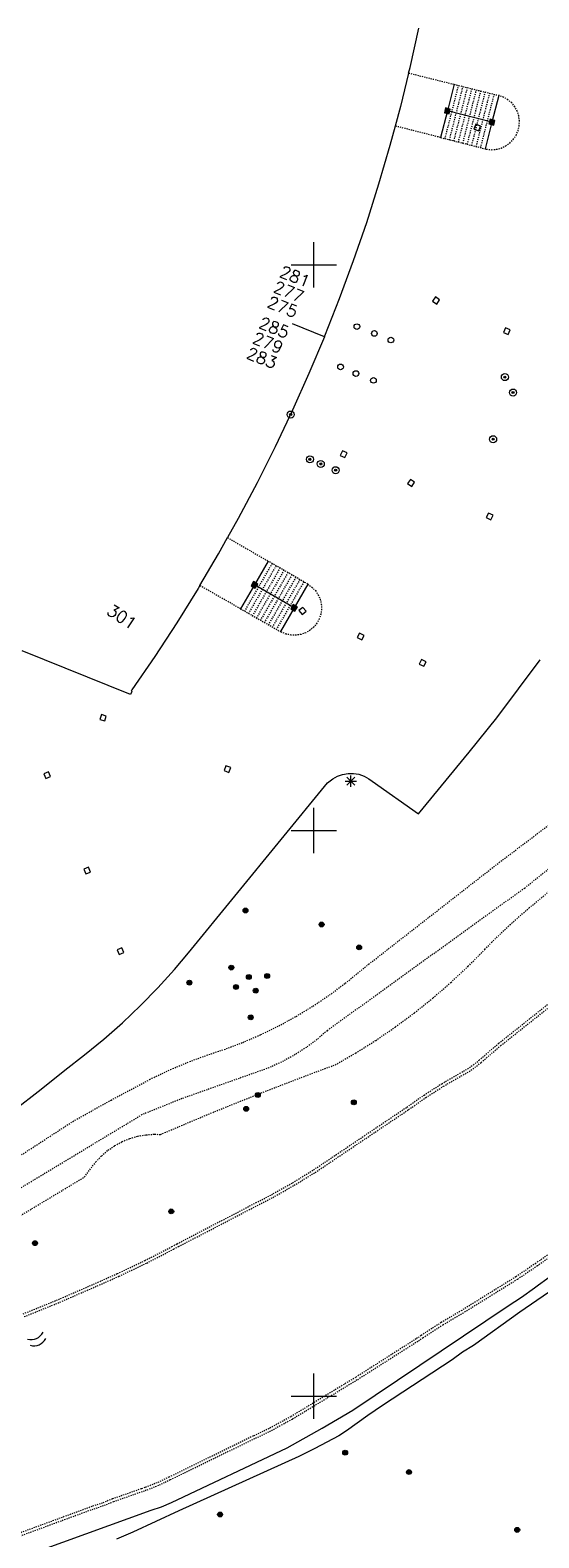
# Model space of a CAD drawing. Header units: millimetres. Extents: x 135944 to 142000, y 454200 to 456692.
# Tile 193 of 220: x 138525 to 138570, y 454337 to 454471. Entities that reach past the tile are written whole.
import ezdxf
from ezdxf.enums import TextEntityAlignment as Align

# ---------------------------------------------------------------- set-up
doc = ezdxf.new("R2010")
doc.units = ezdxf.units.MM
for name, pattern in [('TotaalGBKN2013X$0$DASHED', [0.75, 0.5, -0.25]), ('TotaalGBKN2013X$0$DOT', [0.25, 0, -0.25]), ('TotaalGBKN2013X$0$HIDDEN', [0.375, 0.25, -0.125])]:
    doc.linetypes.add(name, pattern=pattern)
doc.layers.get('0').update_dxf_attribs({"color": 251})
doc.layers.add('TotaalGBKN2013X$0$1', color=251, linetype='Continuous')
doc.styles.add('TotaalGBKN2013X$0$TXT', font='txt.shx')

# ---------------------------------------------------------------- blocks, each defined once
blk = doc.blocks.new('TotaalGBKN2013X$0$A$C51EB4CD3')
at = {"linetype": 'Continuous', "lineweight": 0}
for p, q in [((138558508, 454467440), (138559279, 454470921)), ((138558387, 454466947), (138557658, 454463978)), ((138558387, 454466947), (138558508, 454467440)), ((138562404, 454465948), (138561806, 454463597)), ((138566345, 454464968), (138565745, 454462608)), ((138557658, 454463978), (138557196, 454462263)), ((138561806, 454463597), (138561209, 454461246)), ((138565745, 454462608), (138561806, 454463597)), ((138557196, 454462263), (138556731, 454460535)), ((138565745, 454462608), (138565145, 454460249)), ((138556731, 454460535), (138555728, 454457114)), ((138555728, 454457114), (138554647, 454453716)), ((138554647, 454453716), (138553491, 454450344)), ((138550000, 454450000), (138550000, 454452000)), ((138553491, 454450344), (138552259, 454446998)), ((138548000, 454450000), (138550000, 454450000)), ((138550000, 454450000), (138552000, 454450000)), ((138550000, 454448000), (138550000, 454450000)), ((138552259, 454446998), (138550952, 454443681)), ((138550936, 454443644), (138548108, 454444794)), ((138550936, 454443644), (138549572, 454440394)), ((138550952, 454443681), (138550936, 454443644)), ((138549572, 454440394), (138548118, 454437138)), ((138548118, 454437138), (138546591, 454433917)), ((138546591, 454433917), (138544993, 454430730)), ((138544993, 454430730), (138543323, 454427580)), ((138543323, 454427580), (138542379, 454425891)), ((138541583, 454424468), (138542379, 454425891)), ((138539927, 454421655), (138541583, 454424468)), ((138545970, 454423810), (138544750, 454421703)), ((138539774, 454421396), (138537896, 454418365)), ((138539927, 454421655), (138539774, 454421396)), ((138544750, 454421703), (138543530, 454419596)), ((138548260, 454419682), (138544750, 454421703)), ((138549474, 454421779), (138548260, 454419682)), ((138548260, 454419682), (138547048, 454417588)), ((138537896, 454418365), (138535950, 454415377)), ((138533797, 454412011), (138524240, 454415882)), ((138535950, 454415377), (138533939, 454412434)), ((138566184, 454409975), (138570018, 454415080)), ((138533910, 454412283), (138533797, 454412011)), ((138533939, 454412434), (138533856, 454412317)), ((138533856, 454412317), (138533910, 454412283)), ((138563734, 454406936), (138566184, 454409975)), ((138559247, 454401469), (138563734, 454406936)), ((138552098, 454404805), (138552554, 454404964)), ((138552554, 454404964), (138553029, 454405044)), ((138553029, 454405044), (138553512, 454405046)), ((138553267, 454403870), (138553267, 454404870)), ((138553512, 454405046), (138553987, 454404968)), ((138553987, 454404968), (138554444, 454404812)), ((138538941, 454389194), (138551203, 454404203)), ((138551203, 454404203), (138551675, 454404574)), ((138551675, 454404574), (138552098, 454404805)), ((138552767, 454404370), (138553767, 454404370)), ((138552913, 454404016), (138553621, 454404724)), ((138553621, 454404016), (138552913, 454404724)), ((138554444, 454404812), (138554868, 454404583)), ((138554868, 454404583), (138555167, 454404360)), ((138555167, 454404360), (138559247, 454401469)), ((138550000, 454400000), (138550000, 454402000)), ((138548000, 454400000), (138550000, 454400000)), ((138550000, 454400000), (138552000, 454400000)), ((138550000, 454398000), (138550000, 454400000)), ((138537697, 454387727), (138538941, 454389194)), ((138536220, 454386101), (138537697, 454387727)), ((138534685, 454384530), (138536220, 454386101)), ((138533094, 454383016), (138534685, 454384530)), ((138531449, 454381561), (138533094, 454383016)), ((138529752, 454380167), (138531449, 454381561)), ((138528005, 454378836), (138529752, 454380167)), ((138525919, 454377139), (138528005, 454378836)), ((138523412, 454375195), (138525919, 454377139)), ((138569861, 454359853), (138577333, 454365258)), ((138568362, 454358760), (138569508, 454359580)), ((138569508, 454359580), (138569861, 454359853)), ((138567171, 454358006), (138568362, 454358760)), ((138570737, 454359186), (138568218, 454357427)), ((138553450, 454348783), (138567171, 454358006)), ((138568218, 454357427), (138564103, 454354496)), ((138564103, 454354496), (138563154, 454353886)), ((138562233, 454353234), (138556089, 454349200)), ((138563154, 454353886), (138562233, 454353234)), ((138550000, 454350000), (138550000, 454352000)), ((138548000, 454350000), (138550000, 454350000)), ((138550000, 454350000), (138552000, 454350000)), ((138550000, 454348000), (138550000, 454350000)), ((138556089, 454349200), (138554784, 454348309)), ((138550748, 454347172), (138553450, 454348783)), ((138554784, 454348309), (138552903, 454346943)), ((138547641, 454345441), (138550748, 454347172)), ((138552206, 454346506), (138550089, 454345377)), ((138552903, 454346943), (138552206, 454346506)), ((138537434, 454340603), (138547641, 454345441)), ((138550089, 454345377), (138548669, 454344692)), ((138548669, 454344692), (138538075, 454339878)), ((138517123, 454333240), (138535643, 454339931)), ((138538075, 454339878), (138534022, 454337983)), ((138535643, 454339931), (138536551, 454340235)), ((138536551, 454340235), (138537434, 454340603)), ((138534022, 454337983), (138532568, 454337380))]:
    blk.add_line(p, q, dxfattribs=at)
at = {"linetype": 'TotaalGBKN2013X$0$DOT', "lineweight": 0}
for p, q in [((138558387, 454466947), (138562404, 454465948)), ((138562404, 454465948), (138566345, 454464968)), ((138566779, 454464811), (138566345, 454464968)), ((138567159, 454464588), (138566779, 454464811)), ((138567493, 454464300), (138567159, 454464588)), ((138567770, 454463957), (138567493, 454464300)), ((138567980, 454463569), (138567770, 454463957)), ((138568116, 454463150), (138567980, 454463569)), ((138561209, 454461246), (138557196, 454462263)), ((138568054, 454461843), (138568154, 454462273)), ((138568175, 454462713), (138568116, 454463150)), ((138568154, 454462273), (138568175, 454462713)), ((138561209, 454461246), (138565145, 454460249)), ((138567325, 454460757), (138567633, 454461073)), ((138567633, 454461073), (138567879, 454461439)), ((138567879, 454461439), (138568054, 454461843)), ((138565145, 454460249), (138565261, 454460221)), ((138565261, 454460221), (138565699, 454460173)), ((138565699, 454460173), (138566139, 454460205)), ((138566139, 454460205), (138566565, 454460316)), ((138566565, 454460316), (138566965, 454460502)), ((138566965, 454460502), (138567325, 454460757)), ((138542379, 454425891), (138545970, 454423810)), ((138549474, 454421779), (138545970, 454423810)), ((138543530, 454419596), (138539927, 454421655)), ((138549474, 454421779), (138549840, 454421519)), ((138549840, 454421519), (138550147, 454421205)), ((138550147, 454421205), (138550392, 454420840)), ((138550392, 454420840), (138550567, 454420436)), ((138543530, 454419596), (138547048, 454417588)), ((138550567, 454420436), (138550667, 454420008)), ((138550687, 454419569), (138550627, 454419133)), ((138550667, 454420008), (138550687, 454419569)), ((138550279, 454418329), (138550002, 454417988)), ((138550490, 454418715), (138550279, 454418329)), ((138550627, 454419133), (138550490, 454418715)), ((138547162, 454417523), (138547048, 454417588)), ((138547569, 454417359), (138547162, 454417523)), ((138548000, 454417271), (138547569, 454417359)), ((138548440, 454417262), (138548000, 454417271)), ((138548874, 454417333), (138548440, 454417262)), ((138549288, 454417481), (138548874, 454417333)), ((138549668, 454417702), (138549288, 454417481)), ((138550002, 454417988), (138549668, 454417702)), ((138566373, 454397163), (138573143, 454402284)), ((138568633, 454394915), (138574143, 454399335)), ((138554850, 454388181), (138566373, 454397163)), ((138568633, 454394915), (138551190, 454382315)), ((138552788, 454386501), (138554850, 454388181)), ((138551383, 454385460), (138552788, 454386501)), ((138549932, 454384485), (138551383, 454385460)), ((138546905, 454382738), (138548439, 454383577)), ((138548439, 454383577), (138549932, 454384485)), ((138545334, 454381970), (138546905, 454382738)), ((138551190, 454382315), (138550293, 454381546)), ((138542096, 454380654), (138543730, 454381275)), ((138543730, 454381275), (138545334, 454381970)), ((138550293, 454381546), (138549346, 454380839)), ((138537348, 454378880), (138539031, 454379585)), ((138539031, 454379585), (138540743, 454380215)), ((138540743, 454380215), (138542096, 454380654)), ((138547319, 454379625), (138546044, 454379028)), ((138548353, 454380198), (138547319, 454379625)), ((138549346, 454380839), (138548353, 454380198)), ((138535698, 454378102), (138537348, 454378880)), ((138546044, 454379028), (138538356, 454376309)), ((138532088, 454376183), (138535496, 454377997)), ((138535496, 454377997), (138535698, 454378102)), ((138528718, 454374299), (138532088, 454376183)), ((138538356, 454376309), (138534784, 454374871)), ((138511294, 454360693), (138534784, 454374871)), ((138515280, 454365547), (138528718, 454374299))]:
    blk.add_line(p, q, dxfattribs=at)
at = {"linetype": 'TotaalGBKN2013X$0$HIDDEN', "lineweight": 0}
for p, q in [((138561602, 454461146), (138562798, 454465850)), ((138561996, 454461046), (138563192, 454465752)), ((138562389, 454460947), (138563586, 454465654)), ((138562783, 454460847), (138563980, 454465556)), ((138563176, 454460747), (138564374, 454465458)), ((138563570, 454460647), (138564768, 454465360)), ((138563964, 454460547), (138565162, 454465262)), ((138564358, 454460447), (138565556, 454465164)), ((138564751, 454460348), (138565950, 454465066)), ((138546319, 454423607), (138543881, 454419395)), ((138546670, 454423404), (138544232, 454419195)), ((138547020, 454423201), (138544584, 454418994)), ((138547370, 454422998), (138544935, 454418793)), ((138547721, 454422795), (138545287, 454418592)), ((138548071, 454422592), (138545639, 454418391)), ((138548421, 454422389), (138545990, 454418190)), ((138548772, 454422185), (138546342, 454417989)), ((138549122, 454421983), (138546693, 454417788)), ((138569018, 454393151), (138570751, 454394578)), ((138567336, 454391664), (138569018, 454393151)), ((138565709, 454390118), (138567336, 454391664)), ((138563645, 454388001), (138565119, 454389489)), ((138565119, 454389489), (138565709, 454390118)), ((138562115, 454386569), (138563645, 454388001)), ((138560531, 454385197), (138562115, 454386569)), ((138558896, 454383887), (138560531, 454385197)), ((138557212, 454382639), (138558896, 454383887)), ((138555482, 454381457), (138557212, 454382639)), ((138553708, 454380342), (138555482, 454381457)), ((138551893, 454379296), (138553708, 454380342)), ((138545346, 454376812), (138549836, 454378535)), ((138549836, 454378535), (138551893, 454379296)), ((138540885, 454375015), (138545346, 454376812)), ((138536454, 454373144), (138540885, 454375015)), ((138533755, 454372787), (138534466, 454372990)), ((138534466, 454372990), (138535195, 454373115)), ((138535195, 454373115), (138535934, 454373160)), ((138535934, 454373160), (138536454, 454373144)), ((138531248, 454371258), (138531809, 454371740)), ((138531809, 454371740), (138532419, 454372159)), ((138532419, 454372159), (138533070, 454372509)), ((138533070, 454372509), (138533755, 454372787)), ((138529740, 454369383), (138530743, 454370718)), ((138530743, 454370718), (138531248, 454371258)), ((138522360, 454364933), (138529740, 454369383))]:
    blk.add_line(p, q, dxfattribs=at)
at = {"linetype": 'TotaalGBKN2013X$0$DASHED', "lineweight": 0}
for p, q in [((138566348, 454381197), (138572192, 454385840)), ((138566520, 454380989), (138572358, 454385627)), ((138564612, 454379706), (138566348, 454381197)), ((138564791, 454379504), (138566520, 454380989)), ((138564255, 454379410), (138564612, 454379706)), ((138561311, 454377627), (138562898, 454378550)), ((138561458, 454377400), (138563024, 454378311)), ((138562898, 454378550), (138563598, 454378946)), ((138563024, 454378311), (138563731, 454378710)), ((138563598, 454378946), (138564255, 454379410)), ((138563731, 454378710), (138564396, 454379176)), ((138564396, 454379176), (138564791, 454379504)), ((138559748, 454376626), (138561311, 454377627)), ((138559898, 454376401), (138561458, 454377400)), ((138551967, 454371346), (138558229, 454375558)), ((138558229, 454375558), (138559748, 454376626)), ((138558382, 454375336), (138559898, 454376401)), ((138552118, 454371123), (138558382, 454375336)), ((138549975, 454370011), (138551772, 454371210)), ((138550129, 454369791), (138551937, 454370997)), ((138551772, 454371210), (138551967, 454371346)), ((138551937, 454370997), (138552118, 454371123)), ((138546253, 454367815), (138548134, 454368878)), ((138548134, 454368878), (138549975, 454370011)), ((138548279, 454368652), (138550129, 454369791)), ((138544334, 454366822), (138546253, 454367815)), ((138544458, 454366582), (138546387, 454367582)), ((138546387, 454367582), (138548279, 454368652)), ((138537933, 454363479), (138544334, 454366822)), ((138538058, 454363240), (138544458, 454366582)), ((138573608, 454364525), (138569608, 454361746)), ((138573761, 454364302), (138569762, 454361524)), ((138535084, 454362003), (138537468, 454363229)), ((138535239, 454361780), (138537647, 454363019)), ((138537468, 454363229), (138537933, 454363479)), ((138537647, 454363019), (138538058, 454363240)), ((138532665, 454360849), (138535084, 454362003)), ((138532796, 454360613), (138535239, 454361780)), ((138569608, 454361746), (138567858, 454360558)), ((138569762, 454361524), (138568004, 454360332)), ((138527262, 454358482), (138530170, 454359748)), ((138530170, 454359748), (138532665, 454360849)), ((138530320, 454359519), (138532796, 454360613)), ((138567858, 454360558), (138563077, 454357591)), ((138568004, 454360332), (138563215, 454357359)), ((138524323, 454357290), (138527262, 454358482)), ((138524423, 454357040), (138527387, 454358243)), ((138527387, 454358243), (138530320, 454359519)), ((138563077, 454357591), (138561264, 454356519)), ((138563215, 454357359), (138561418, 454356297)), ((138561264, 454356519), (138559493, 454355379)), ((138561418, 454356297), (138559662, 454355167)), ((138559051, 454355079), (138553701, 454351673)), ((138559198, 454354852), (138553846, 454351445)), ((138559493, 454355379), (138559051, 454355079)), ((138559662, 454355167), (138559198, 454354852)), ((138553701, 454351673), (138547967, 454348197)), ((138553846, 454351445), (138548103, 454347963)), ((138547261, 454347816), (138546047, 454347147)), ((138547392, 454347580), (138546190, 454346916)), ((138547967, 454348197), (138547261, 454347816)), ((138548103, 454347963), (138547392, 454347580)), ((138544663, 454346491), (138537207, 454342852)), ((138544780, 454346247), (138537326, 454342609)), ((138544796, 454346549), (138544663, 454346491)), ((138544951, 454346322), (138544780, 454346247)), ((138546047, 454347147), (138544796, 454346549)), ((138546190, 454346916), (138544951, 454346322)), ((138536153, 454342354), (138535068, 454341930)), ((138537207, 454342852), (138536153, 454342354)), ((138537326, 454342609), (138536280, 454342113)), ((138532207, 454340925), (138531312, 454340566)), ((138534742, 454341819), (138532207, 454340925)), ((138534830, 454341564), (138532302, 454340672)), ((138535068, 454341930), (138534742, 454341819)), ((138535202, 454341690), (138534830, 454341564)), ((138536280, 454342113), (138535202, 454341690)), ((138530397, 454340260), (138519819, 454336369)), ((138530489, 454340007), (138519912, 454336116)), ((138531312, 454340566), (138530397, 454340260)), ((138531406, 454340312), (138530489, 454340007)), ((138532302, 454340672), (138531406, 454340312))]:
    blk.add_line(p, q, dxfattribs=at)
at = {"linetype": 'Continuous', "lineweight": 0}
for points in [[(138561962, 454463336), (138562068, 454463752), (138561651, 454463858), (138561545, 454463442), (138561962, 454463336)], [(138561918, 454463408), (138561995, 454463709), (138561694, 454463785), (138561618, 454463485), (138561918, 454463408)], [(138561875, 454463481), (138561922, 454463666), (138561738, 454463712), (138561691, 454463528), (138561875, 454463481)], [(138561832, 454463554), (138561849, 454463622), (138561781, 454463639), (138561764, 454463572), (138561832, 454463554)], [(138564328, 454462413), (138564158, 454461997), (138564574, 454461826), (138564745, 454462243), (138564328, 454462413)], [(138565901, 454462347), (138566007, 454462763), (138565590, 454462869), (138565484, 454462453), (138565901, 454462347)], [(138565857, 454462419), (138565934, 454462720), (138565633, 454462796), (138565557, 454462496), (138565857, 454462419)], [(138565814, 454462492), (138565861, 454462677), (138565677, 454462723), (138565630, 454462539), (138565814, 454462492)], [(138565771, 454462565), (138565788, 454462633), (138565720, 454462650), (138565703, 454462583), (138565771, 454462565)], [(138560873, 454446531), (138561125, 454446904), (138560752, 454447156), (138560501, 454446783), (138560873, 454446531)], [(138567171, 454443825), (138567349, 454444238), (138566936, 454444416), (138566758, 454444002), (138567171, 454443825)], [(138552761, 454432977), (138552941, 454433389), (138552529, 454433569), (138552348, 454433157), (138552761, 454432977)], [(138558663, 454430411), (138558915, 454430784), (138558542, 454431036), (138558291, 454430663), (138558663, 454430411)], [(138565651, 454427462), (138565845, 454427868), (138565439, 454428062), (138565245, 454427656), (138565651, 454427462)], [(138544828, 454421409), (138545044, 454421781), (138544671, 454421996), (138544456, 454421624), (138544828, 454421409)], [(138544806, 454421491), (138544962, 454421759), (138544693, 454421914), (138544538, 454421646), (138544806, 454421491)], [(138544784, 454421573), (138544880, 454421737), (138544715, 454421832), (138544620, 454421668), (138544784, 454421573)], [(138544763, 454421655), (138544798, 454421715), (138544737, 454421750), (138544702, 454421690), (138544763, 454421655)], [(138548338, 454419388), (138548554, 454419760), (138548181, 454419975), (138547966, 454419603), (138548338, 454419388)], [(138548316, 454419470), (138548472, 454419738), (138548203, 454419893), (138548048, 454419625), (138548316, 454419470)], [(138548294, 454419552), (138548390, 454419716), (138548225, 454419811), (138548130, 454419647), (138548294, 454419552)], [(138548273, 454419634), (138548308, 454419694), (138548247, 454419729), (138548212, 454419669), (138548273, 454419634)], [(138549031, 454419721), (138548683, 454419436), (138548969, 454419088), (138549317, 454419374), (138549031, 454419721)], [(138554045, 454417446), (138553839, 454417046), (138554239, 454416840), (138554445, 454417239), (138554045, 454417446)], [(138559510, 454415108), (138559326, 454414698), (138559737, 454414514), (138559921, 454414924), (138559510, 454415108)], [(138531536, 454409690), (138531662, 454410122), (138531230, 454410248), (138531104, 454409815), (138531536, 454409690)], [(138526569, 454405186), (138526153, 454405016), (138526322, 454404600), (138526739, 454404769), (138526569, 454405186)], [(138542484, 454405143), (138542658, 454405558), (138542243, 454405732), (138542069, 454405317), (138542484, 454405143)], [(138530102, 454396752), (138529685, 454396584), (138529852, 454396167), (138530270, 454396334), (138530102, 454396752)], [(138533035, 454389638), (138532624, 454389454), (138532808, 454389044), (138533219, 454389227), (138533035, 454389638)]]:
    blk.add_lwpolyline(points, dxfattribs=at)
for centre, radius in [((138553811, 454444531), 250), ((138555357, 454443929), 250), ((138556815, 454443351), 250), ((138552364, 454440972), 250), ((138553728, 454440391), 250), ((138555275, 454439788), 250), ((138566889, 454440070), 310), ((138566889, 454440070), 95), ((138566889, 454440070), 35), ((138566889, 454440070), 22.4), ((138567612, 454438710), 310), ((138567612, 454438710), 95), ((138567612, 454438710), 35), ((138567612, 454438710), 22.4), ((138547962, 454436765), 310), ((138547962, 454436765), 95), ((138547962, 454436765), 35), ((138547962, 454436765), 22.4), ((138565850, 454434583), 310), ((138565850, 454434583), 95), ((138565850, 454434583), 35), ((138565850, 454434583), 22.4), ((138549660, 454432808), 310), ((138549660, 454432808), 95), ((138549660, 454432808), 35), ((138549660, 454432808), 22.4), ((138550624, 454432401), 310), ((138550624, 454432401), 95), ((138550624, 454432401), 35), ((138550624, 454432401), 22.4), ((138551932, 454431844), 310), ((138551932, 454431844), 95), ((138551932, 454431844), 35), ((138551932, 454431844), 22.4), ((138543963, 454392933), 215), ((138543963, 454392933), 155), ((138543963, 454392933), 95), ((138543963, 454392933), 35), ((138550694, 454391695), 215), ((138550694, 454391695), 155), ((138550694, 454391695), 95), ((138550694, 454391695), 35), ((138554017, 454389673), 215), ((138554017, 454389673), 155), ((138554017, 454389673), 95), ((138554017, 454389673), 35), ((138542716, 454387887), 215), ((138542716, 454387887), 155), ((138542716, 454387887), 95), ((138542716, 454387887), 35), ((138539012, 454386558), 215), ((138539012, 454386558), 155), ((138539012, 454386558), 95), ((138539012, 454386558), 35), ((138543130, 454386171), 215), ((138543130, 454386171), 155), ((138543130, 454386171), 95), ((138543130, 454386171), 35), ((138544258, 454387058), 215), ((138544258, 454387058), 155), ((138544258, 454387058), 95), ((138544258, 454387058), 35), ((138545887, 454387145), 215), ((138545887, 454387145), 155), ((138545887, 454387145), 95), ((138545887, 454387145), 35), ((138544872, 454385853), 215), ((138544872, 454385853), 155), ((138544872, 454385853), 95), ((138544872, 454385853), 35), ((138544432, 454383496), 215), ((138544432, 454383496), 155), ((138544432, 454383496), 95), ((138544432, 454383496), 35), ((138544030, 454375402), 215), ((138544030, 454375402), 155), ((138545057, 454376632), 215), ((138545057, 454376632), 155), ((138545057, 454376632), 95), ((138545057, 454376632), 35), ((138553547, 454375983), 215), ((138553547, 454375983), 155), ((138553547, 454375983), 95), ((138553547, 454375983), 35), ((138544030, 454375402), 95), ((138544030, 454375402), 35), ((138537407, 454366339), 215), ((138537407, 454366339), 155), ((138537407, 454366339), 95), ((138537407, 454366339), 35), ((138525370, 454363533), 215), ((138525370, 454363533), 155), ((138525370, 454363533), 95), ((138525370, 454363533), 35), ((138552781, 454345022), 215), ((138552781, 454345022), 155), ((138552781, 454345022), 95), ((138552781, 454345022), 35), ((138558421, 454343302), 215), ((138558421, 454343302), 155), ((138558421, 454343302), 95), ((138558421, 454343302), 35), ((138541721, 454339552), 215), ((138541721, 454339552), 155), ((138541721, 454339552), 95), ((138541721, 454339552), 35), ((138567981, 454338192), 215), ((138567981, 454338192), 155), ((138567981, 454338192), 95), ((138567981, 454338192), 35)]:
    blk.add_circle(centre, radius, dxfattribs=at)
for centre in [(138525024, 454356185), (138525264, 454355635)]:
    blk.add_arc(centre, 1174, 253.94332, 333.77579, dxfattribs=at)
at = {"linetype": 'Continuous', "lineweight": 0, "style": 'TotaalGBKN2013X$0$TXT'}
for s, rotation, p in [('281', 337.874, (138549597, 454448452)), ('277', 337.874, (138549050, 454447110)), ('275', 337.874, (138548504, 454445766)), ('285', 337.874, (138547759, 454443936)), ('279', 337.874, (138547213, 454442593)), ('283', 337.874, (138546667, 454441251)), ('301', 327.0753, (138534174, 454418146))]:
    blk.add_text(s, height=1054, rotation=rotation, dxfattribs=at).set_placement(p, align=Align.MIDDLE_RIGHT)

msp = doc.modelspace()

# ---------------------------------------------------------------- block references
at = {"layer": 'TotaalGBKN2013X$0$1', "xscale": 0.0009999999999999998, "yscale": 0.0009999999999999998, "zscale": 0.0009999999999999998}
msp.add_blockref('TotaalGBKN2013X$0$A$C51EB4CD3', (0, 0), dxfattribs=at)

doc.saveas('drawing.dxf')
